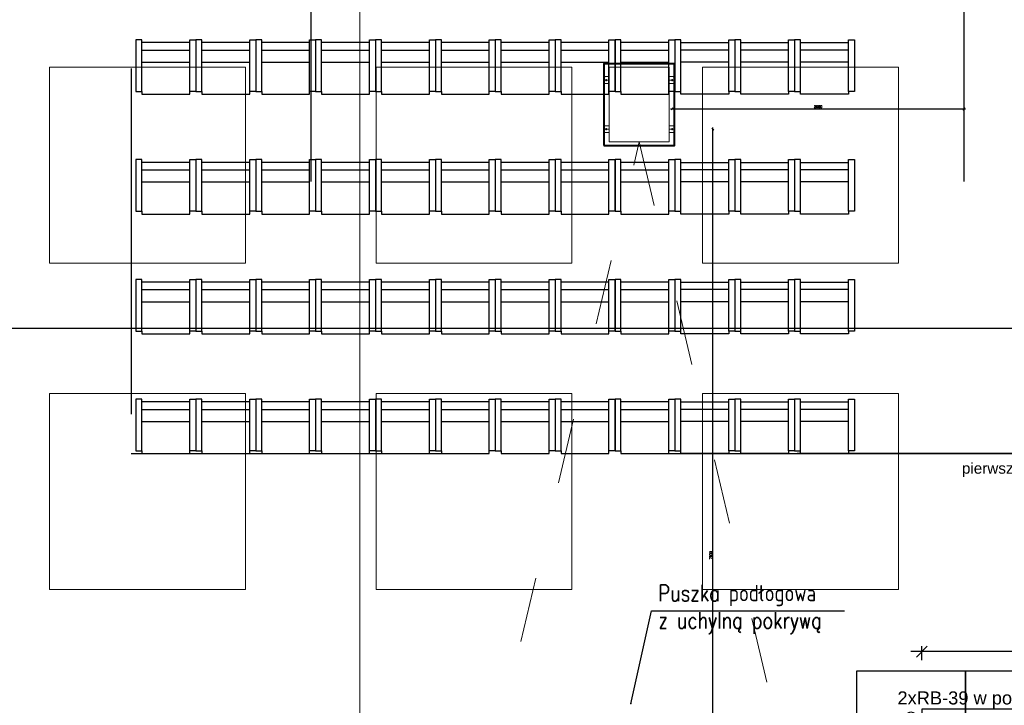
# Model space of a CAD drawing. Header units: centimetres. Extents: x -228435 to 111511, y -89367 to 428125.
# Tile 50 of 216: x -55213 to -46169, y 43536 to 49836. Entities that reach past the tile are written whole.
import ezdxf
from ezdxf.xclip import XClip

# ---------------------------------------------------------------- set-up
doc = ezdxf.new("R2010")
doc.units = ezdxf.units.CM
doc.header["$LTSCALE"] = 50
doc.header["$XCLIPFRAME"] = 0
doc.header["$PDMODE"] = 35
doc.header["$PDSIZE"] = 0.1
for name, pattern in [('0_II 10 sal$0$HIDDEN', [9.525, 6.35, -3.175]), ('CENTER', [2, 1.25, -0.25, 0.25, -0.25]), ('DASHDOT2', [12.7, 6.35, -3.175, 0, -3.175]), ('HIDDEN2', [4.7625, 3.175, -1.5875]), ('HIDDENX2', [19.05, 12.7, -6.35]), ('Kondygnacja -1$0$ACAD_ISO03W100', [30, 12, -18])]:
    doc.linetypes.add(name, pattern=pattern)
doc.layers.get('0').update_dxf_attribs({"color": 8})
doc.layers.get('DEFPOINTS').update_dxf_attribs({"color": 8})
for name, color, linetype in [('0_II 10 sal$0$ARCH_SIEDZENIA', 8, 'Continuous'), ('0_II 10 sal$0$ARCH_WYPOSAŻENIE_INNE', 8, 'Continuous'), ('ARCH_INFO_KŁADY ŚCIAN', 8, 'HIDDEN2'), ('ARCH_INFO_OPISY', 8, 'Continuous'), ('ARCH_INFO_OSIE_IST', 8, 'DASHDOT2'), ('Kondygnacja -1$0$ARCH_WYPOSAŻENIE_INNE', 8, 'Continuous'), ('Osie rzutów$0$ARCH_INFO_OSIE_OPISY_IST', 8, 'Continuous'), ('RYSUNKOWE_XREF', 8, 'Continuous')]:
    doc.layers.add(name, color=color, linetype=linetype)
for name, color, linetype, lineweight in [('_SP KORYTA', 8, 'Continuous', 25), ('ARCH_SUFITY_PODWIESZANE', 8, 'HIDDENX2', 9), ('osie', 8, 'CENTER', 13), ('SYSTEMY AV', 8, 'Continuous', 13)]:
    doc.layers.add(name, color=color, linetype=linetype, lineweight=lineweight)
doc.styles.add('Arial', font='ARIAL.TTF')
doc.styles.add('Romans', font='Romans.shx')
doc.styles.add('ROMANS-50-CM', font='romans.shx', dxfattribs={"width": 0.8, "height": 10})
doc.dimstyles.new('ISO-25', dxfattribs={"dimtxt": 2.5, "dimasz": 2.5, "dimexe": 1.25, "dimexo": 0.625, "dimtad": 1, "dimtxsty": 'Standard', "dimcen": 2.5, "dimadec": 0, "dimazin": 0, "dimtfac": 1, "dimtmove": 0, "dimatfit": 3, "dimfxl": 0, "dimarcsym": 0})
doc.dimstyles.new('Wymiary 1-100', dxfattribs={"dimtxt": 12, "dimasz": 10, "dimexe": 5, "dimexo": 0, "dimgap": 4, "dimtad": 1, "dimrnd": 0.5, "dimzin": 12, "dimdsep": 46, "dimtxsty": 'Romans', "dimblk": 'OBLIQUE', "dimcen": 10, "dimdle": 10, "dimclrt": 55, "dimazin": 0, "dimtfac": 1, "dimtmove": 1, "dimatfit": 3, "dimfxl": 0, "dimtolj": 1, "dimtzin": 0, "dimarcsym": 0})
doc.dimstyles.new('Wymiary 1-200', dxfattribs={"dimtxt": 22, "dimasz": 20, "dimexe": 10, "dimexo": 0, "dimgap": 8, "dimtad": 1, "dimrnd": 0.5, "dimzin": 12, "dimdsep": 46, "dimtxsty": 'Romans', "dimblk": 'OBLIQUE', "dimcen": 0.5, "dimdle": 15, "dimclrt": 55, "dimazin": 0, "dimtfac": 1, "dimtmove": 1, "dimatfit": 3, "dimfxl": 0, "dimtolj": 1, "dimtzin": 0, "dimarcsym": 0})

# ---------------------------------------------------------------- blocks, each defined once
blk = doc.blocks.new('SU Lampy kwadratowe +0')
at = {"layer": 'ARCH_SUFITY_PODWIESZANE', "ltscale": 2.5}
for points in [[(6620, 9440), (6800, 9440), (6800, 9260), (6620, 9260)], [(6920, 9440), (7100, 9440), (7100, 9260), (6920, 9260)], [(7220, 9440), (7400, 9440), (7400, 9260), (7220, 9260)], [(6620, 9140), (6800, 9140), (6800, 8960), (6620, 8960)], [(6920, 9140), (7100, 9140), (7100, 8960), (6920, 8960)], [(7220, 9140), (7400, 9140), (7400, 8960), (7220, 8960)]]:
    blk.add_lwpolyline(points, close=True, dxfattribs=at)
blk = doc.blocks.new('Linie kładów 0')
at = {"layer": 'ARCH_INFO_KŁADY ŚCIAN', "ltscale": 10, "const_width": 1}
blk.add_lwpolyline([(6905.02, 5618.71), (6905.02, 11674.11)], dxfattribs=at)
blk = doc.blocks.new('-1 dzien I$0$Miejsce_siedzące_2d')
at = {"color": 0, "linetype": 'ByBlock', "lineweight": -2}
for p, q in [((-26.4, 27.1), (26.4, 27.1)), ((-26.4, 12.5), (26.4, 12.5))]:
    blk.add_line(p, q, dxfattribs=at)
for points in [[(-26.4, 62.7), (-26.4, 0), (-33, 0), (-33, 62.7), (-26.4, 62.7), (-26.4, 66), (26.4, 66), (26.4, 62.7), (26.4, 0), (33, 0), (33, 62.7), (26.4, 62.7)], [(26.4, 3.3), (-26.4, 3.3)]]:
    blk.add_lwpolyline(points, dxfattribs=at)
blk = doc.blocks.new('_Oblique')
at = {"color": 0, "linetype": 'ByBlock', "lineweight": -2}
blk.add_line((-0.5, -0.5), (0.5, 0.5), dxfattribs=at)
blk = doc.blocks.new('*D1262')
at = {"color": 0, "lineweight": -2}
for p, q in [((826.77, 170.1), (826.77, -9.9)), ((818.77, 160.1), (831.77, 160.1)), ((818.77, 0.1), (831.77, 0.1))]:
    blk.add_line(p, q, dxfattribs=at)
at = {"layer": 'DEFPOINTS', "color": 0, "lineweight": 40}
for p in [(799.99, 160.1), (799.18, 0.1), (826.77, 0.1)]:
    blk.add_point(p, dxfattribs=at)
at = {"color": 0, "lineweight": -2, "xscale": 10, "yscale": 10, "zscale": 10}
for p, rotation in [((826.77, 160.1), 90), ((826.77, 0.1), 270)]:
    blk.add_blockref('_Oblique', p, dxfattribs=dict(at, rotation=rotation))
at = {"color": 55, "insert": (816.77, 80.1), "char_height": 12, "attachment_point": 5, "rotation": 90, "style": 'Romans'}
blk.add_mtext('\\A1;160', dxfattribs=at)
blk = doc.blocks.new('*D1263')
at = {"color": 0, "lineweight": -2}
for p, q in [((850.46, 290.1), (850.46, -9.9)), ((842.46, 280.1), (855.46, 280.1)), ((842.46, 0.1), (855.46, 0.1))]:
    blk.add_line(p, q, dxfattribs=at)
at = {"layer": 'DEFPOINTS', "color": 0, "lineweight": 40}
for p in [(800.82, 280.1), (800, 0.1), (850.46, 0.1)]:
    blk.add_point(p, dxfattribs=at)
at = {"color": 0, "lineweight": -2, "xscale": 10, "yscale": 10, "zscale": 10}
for p, rotation in [((850.46, 280.1), 90), ((850.46, 0.1), 270)]:
    blk.add_blockref('_Oblique', p, dxfattribs=dict(at, rotation=rotation))
at = {"color": 55, "insert": (840.46, 140.1), "char_height": 12, "attachment_point": 5, "rotation": 90, "style": 'Romans'}
blk.add_mtext('\\A1;280', dxfattribs=at)
blk = doc.blocks.new('*D1264')
at = {"color": 0, "lineweight": -2}
for p, q in [((826.77, 255.07), (826.77, 150.1)), ((818.77, 245.07), (831.77, 245.07)), ((818.77, 160.1), (831.77, 160.1))]:
    blk.add_line(p, q, dxfattribs=at)
at = {"layer": 'DEFPOINTS', "color": 0, "lineweight": 40}
for p in [(799.99, 245.07), (799.99, 160.1), (826.77, 160.1)]:
    blk.add_point(p, dxfattribs=at)
at = {"color": 0, "lineweight": -2, "xscale": 10, "yscale": 10, "zscale": 10}
for p, rotation in [((826.77, 245.07), 90), ((826.77, 160.1), 270)]:
    blk.add_blockref('_Oblique', p, dxfattribs=dict(at, rotation=rotation))
at = {"color": 55, "insert": (816.77, 202.59), "char_height": 12, "attachment_point": 5, "rotation": 90, "style": 'Romans'}
blk.add_mtext('\\A1;85', dxfattribs=at)
blk = doc.blocks.new('*D1267')
at = {"color": 0, "lineweight": -2}
for p, q in [((665.06, 247.6), (665.06, -10)), ((657.06, 237.6), (670.06, 237.6)), ((657.06, 0), (670.06, 0))]:
    blk.add_line(p, q, dxfattribs=at)
at = {"layer": 'DEFPOINTS', "color": 0, "lineweight": 40}
for p in [(650, 237.6), (647.1, 0), (665.06, 0)]:
    blk.add_point(p, dxfattribs=at)
at = {"color": 0, "lineweight": -2, "xscale": 10, "yscale": 10, "zscale": 10}
for p, rotation in [((665.06, 237.6), 90), ((665.06, 0), 270)]:
    blk.add_blockref('_Oblique', p, dxfattribs=dict(at, rotation=rotation))
at = {"color": 55, "insert": (655.06, 118.8), "char_height": 12, "attachment_point": 5, "rotation": 90, "style": 'Romans'}
blk.add_mtext('\\A1;237.5', dxfattribs=at)
blk = doc.blocks.new('*D1268')
at = {"color": 0, "lineweight": -2}
for p, q in [((690, 317.82), (810, 317.82)), ((700, 309.82), (700, 322.82)), ((800, 309.82), (800, 322.82))]:
    blk.add_line(p, q, dxfattribs=at)
at = {"layer": 'DEFPOINTS', "color": 0, "lineweight": 40}
for p in [(800, 317.82), (700, 280.1), (800, 280.1)]:
    blk.add_point(p, dxfattribs=at)
at = {"color": 0, "lineweight": -2, "xscale": 10, "yscale": 10, "zscale": 10, "rotation": 180}
blk.add_blockref('_Oblique', (700, 317.82), dxfattribs=at)
at = {"color": 0, "lineweight": -2, "xscale": 10, "yscale": 10, "zscale": 10}
blk.add_blockref('_Oblique', (800, 317.82), dxfattribs=at)
at = {"color": 55, "insert": (750, 327.82), "char_height": 12, "attachment_point": 5, "style": 'Romans'}
blk.add_mtext('\\A1;100', dxfattribs=at)
blk = doc.blocks.new('*D1269')
at = {"color": 0, "lineweight": -2}
for p, q in [((700, 290.03), (700, 303.03)), ((750, 290.03), (750, 303.03)), ((760, 298.03), (690, 298.03))]:
    blk.add_line(p, q, dxfattribs=at)
at = {"layer": 'DEFPOINTS', "color": 0, "lineweight": 40}
for p in [(700, 298.03), (700, 237.6), (750, 237.6)]:
    blk.add_point(p, dxfattribs=at)
at = {"color": 0, "lineweight": -2, "xscale": 10, "yscale": 10, "zscale": 10, "rotation": 180}
blk.add_blockref('_Oblique', (700, 298.03), dxfattribs=at)
at = {"color": 0, "lineweight": -2, "xscale": 10, "yscale": 10, "zscale": 10}
blk.add_blockref('_Oblique', (750, 298.03), dxfattribs=at)
at = {"color": 55, "insert": (725, 308.03), "char_height": 12, "attachment_point": 5, "style": 'Romans'}
blk.add_mtext('\\A1;50', dxfattribs=at)
blk = doc.blocks.new('*D1270')
at = {"color": 0, "lineweight": -2}
for p, q in [((400, 290.03), (400, 303.03)), ((640, 290.03), (640, 303.03)), ((390, 298.03), (650, 298.03))]:
    blk.add_line(p, q, dxfattribs=at)
at = {"layer": 'DEFPOINTS', "color": 0, "lineweight": 40}
for p in [(640, 298.03), (400, 245.1), (640, 245.1)]:
    blk.add_point(p, dxfattribs=at)
at = {"color": 0, "lineweight": -2, "xscale": 10, "yscale": 10, "zscale": 10, "rotation": 180}
blk.add_blockref('_Oblique', (400, 298.03), dxfattribs=at)
at = {"color": 0, "lineweight": -2, "xscale": 10, "yscale": 10, "zscale": 10}
blk.add_blockref('_Oblique', (640, 298.03), dxfattribs=at)
at = {"color": 55, "insert": (520, 308.03), "char_height": 12, "attachment_point": 5, "style": 'Romans'}
blk.add_mtext('\\A1;240', dxfattribs=at)
blk = doc.blocks.new('*D1265')
at = {"color": 0, "lineweight": -2}
for p, q in [((850.46, 490.1), (850.46, 270.1)), ((842.46, 480.1), (855.46, 480.1)), ((858.46, 280.1), (845.46, 280.1))]:
    blk.add_line(p, q, dxfattribs=at)
at = {"layer": 'DEFPOINTS', "color": 0, "lineweight": 40}
for p in [(785.33, 480.1), (850.46, 280.1), (862.35, 280.1)]:
    blk.add_point(p, dxfattribs=at)
at = {"color": 0, "lineweight": -2, "xscale": 10, "yscale": 10, "zscale": 10}
for p, rotation in [((850.46, 480.1), 90), ((850.46, 280.1), 270)]:
    blk.add_blockref('_Oblique', p, dxfattribs=dict(at, rotation=rotation))
at = {"color": 55, "insert": (840.46, 380.1), "char_height": 12, "attachment_point": 5, "rotation": 90, "style": 'Romans'}
blk.add_mtext('\\A1;200', dxfattribs=at)
blk = doc.blocks.new('*D1266')
at = {"color": 0, "lineweight": -2}
for p, q in [((160, 290.03), (160, 303.03)), ((400, 290.03), (400, 303.03)), ((410, 298.03), (150, 298.03))]:
    blk.add_line(p, q, dxfattribs=at)
at = {"layer": 'DEFPOINTS', "color": 0, "lineweight": 40}
for p in [(160, 298.03), (160, 245.1), (400, 245.1)]:
    blk.add_point(p, dxfattribs=at)
at = {"color": 0, "lineweight": -2, "xscale": 10, "yscale": 10, "zscale": 10, "rotation": 180}
blk.add_blockref('_Oblique', (160, 298.03), dxfattribs=at)
at = {"color": 0, "lineweight": -2, "xscale": 10, "yscale": 10, "zscale": 10}
blk.add_blockref('_Oblique', (400, 298.03), dxfattribs=at)
at = {"color": 55, "insert": (280, 308.03), "char_height": 12, "attachment_point": 5, "style": 'Romans'}
blk.add_mtext('\\A1;240', dxfattribs=at)
blk = doc.blocks.new('cahbir 0')
at = {"layer": '_SP KORYTA', "style": 'Arial'}
blk.add_text('2xRB-39 w posadzce', height=12, dxfattribs=at).set_placement((-6151.04, 3974.37, -630))
blk = doc.blocks.new('A$C45FE2F59')
for p, q in [((0, 700), (-280, 700)), ((0, 700), (280, 700)), ((-324, 607.5), (-319, 612.5)), ((-324, 552.5), (-324, 607.5)), ((-284, 612.5), (-319, 612.5)), ((284, 612.5), (319, 612.5)), ((324, 607.5), (319, 612.5)), ((324, 552.5), (324, 607.5)), ((-324, 552.5), (-319, 547.5)), ((-284, 547.5), (-319, 547.5)), ((284, 547.5), (319, 547.5)), ((324, 552.5), (319, 547.5)), ((-324, 147.5), (-319, 152.5)), ((-324, 147.5), (-324, 92.5)), ((-324, 92.5), (-319, 87.5)), ((-284, 152.5), (-319, 152.5)), ((284, 152.5), (319, 152.5)), ((324, 147.5), (319, 152.5)), ((324, 92.5), (319, 87.5)), ((324, 147.5), (324, 92.5)), ((-284, 87.5), (-319, 87.5)), ((0, 0), (-280, 0)), ((0, 0), (280, 0)), ((284, 87.5), (319, 87.5)), ((45.3, 0), (-280, 0)), ((-277, 0), (277, 0)), ((280, 0), (127, 0))]:
    blk.add_line(p, q)
blk.add_lwpolyline([(-280, 700), (280, 700), (280, 0), (-280, 0)], close=True)
for centre, radius in [((-309, 580), 5.5), ((-309, 580), 5), ((309, 580), 5.5), ((309, 580), 5), ((-309, 120), 5.5), ((-309, 120), 5), ((309, 120), 5.5), ((309, 120), 5)]:
    blk.add_circle(centre, radius)
at = {"layer": 'osie'}
for p, q in [((-280, 580), (-329.6, 580)), ((-309, 580), (-309, 590)), ((-309, 580), (-309, 570)), ((280, 580), (329.6, 580)), ((309, 580), (309, 590)), ((309, 580), (309, 570)), ((-280, 120), (-329.6, 120)), ((-309, 120), (-309, 130)), ((-309, 120), (-309, 110)), ((280, 120), (329.6, 120)), ((309, 120), (309, 130)), ((309, 120), (309, 110))]:
    blk.add_line(p, q, dxfattribs=at)
blk = doc.blocks.new('0_II 10 sal$0$Miejsce_siedzące_2d')
at = {"color": 0, "linetype": 'ByBlock', "lineweight": -2}
for p, q in [((-26.4, 27.1), (26.4, 27.1)), ((-26.4, 12.5), (26.4, 12.5))]:
    blk.add_line(p, q, dxfattribs=at)
for points in [[(-26.4, 62.7), (-26.4, 0), (-33, 0), (-33, 62.7), (-26.4, 62.7), (-26.4, 66), (26.4, 66), (26.4, 62.7), (26.4, 0), (33, 0), (33, 62.7), (26.4, 62.7)], [(26.4, 3.3), (-26.4, 3.3)]]:
    blk.add_lwpolyline(points, dxfattribs=at)
blk = doc.blocks.new('Osie rzutów')
at = {"layer": 'ARCH_INFO_OSIE_IST', "ltscale": 10}
for p, q in [((6860, 12510), (6860, 4623.26)), ((7460, 12510), (7460, 4623.26)), ((4436.04, 9200), (15156.54, 9200))]:
    blk.add_line(p, q, dxfattribs=at)
blk = doc.blocks.new('A$C6FDA0163')
at = {"layer": 'RYSUNKOWE_XREF'}
blk.add_blockref('Osie rzutów', (-10460.03, -9819.05, -630), dxfattribs=at)
blk = doc.blocks.new('*D1190')
at = {"layer": 'DEFPOINTS', "color": 0, "lineweight": 40}
for p in [(-49220, 48830, 6300), (-48846.1, 48830), (-47842, 41000, 6300)]:
    blk.add_point(p, dxfattribs=at)
at = {"layer": 'SYSTEMY AV', "color": 0, "lineweight": -2}
for p, q in [((-48846.1, 40985), (-48846.1, 48845)), ((-48837.7, 48830), (-48836.1, 48830)), ((-48852, 41000), (-48856.1, 41000))]:
    blk.add_line(p, q, dxfattribs=at)
at = {"layer": 'SYSTEMY AV', "color": 0, "lineweight": -2, "xscale": 20, "yscale": 20, "zscale": 20}
for p, rotation in [((-48846.1, 48830), 90), ((-48846.1, 41000), 270)]:
    blk.add_blockref('_Oblique', p, dxfattribs=dict(at, rotation=rotation))
at = {"layer": 'SYSTEMY AV', "color": 55, "lineweight": 40, "insert": (-48865.1, 44915), "char_height": 22, "attachment_point": 5, "rotation": 90, "style": 'Romans'}
blk.add_mtext('\\A1;7830', dxfattribs=at)
blk = doc.blocks.new('*D1191')
at = {"layer": 'DEFPOINTS', "color": 0, "lineweight": 40}
for p in [(-46540, 49017.1), (-49220, 48830, 6300), (-46540, 48830, 6300)]:
    blk.add_point(p, dxfattribs=at)
at = {"layer": 'SYSTEMY AV', "color": 0, "lineweight": -2}
for p, q in [((-49220, 49026.3), (-49220, 49027.1)), ((-46540, 49026.3), (-46540, 49027.1)), ((-49235, 49017.1), (-46525, 49017.1))]:
    blk.add_line(p, q, dxfattribs=at)
at = {"layer": 'SYSTEMY AV', "color": 0, "lineweight": -2, "xscale": 20, "yscale": 20, "zscale": 20, "rotation": 180}
blk.add_blockref('_Oblique', (-49220, 49017.1), dxfattribs=at)
at = {"layer": 'SYSTEMY AV', "color": 0, "lineweight": -2, "xscale": 20, "yscale": 20, "zscale": 20}
blk.add_blockref('_Oblique', (-46540, 49017.1), dxfattribs=at)
at = {"layer": 'SYSTEMY AV', "color": 55, "lineweight": 40, "insert": (-47880, 49036.1), "char_height": 22, "attachment_point": 5, "style": 'Romans'}
blk.add_mtext('\\A1;2680', dxfattribs=at)
blk = doc.blocks.new('A$C1D9A4D4F')
at = {"linetype": 'HIDDEN2', "ltscale": 10}
blk.add_line((865.947, 480.095), (45.603, 480.095), dxfattribs=at)
for points in [[(450, 237.595), (390.15, 347.09), (261.727, 347.09)], [(735.036, 237.595), (675.186, 347.09), (546.763, 347.09)]]:
    blk.add_lwpolyline(points)
for points in [[(100, 0.095), (200, 0.095), (200, 280.095), (100, 280.095)], [(200, 0.095), (300, 0.095), (300, 280.095), (200, 280.095)], [(300, 0.095), (400, 0.095), (400, 280.095), (300, 280.095)], [(400, 0.095), (500, 0.095), (500, 280.095), (400, 280.095)], [(500, 0.095), (600, 0.095), (600, 280.095), (500, 280.095)], [(600, 0.095), (700, 0.095), (700, 280.095), (600, 280.095)], [(700, 0.095), (800, 0.095), (800, 280.095), (700, 280.095)], [(160, 160.105), (400, 160.105), (400, 245.105), (160, 245.105)], [(640, 160.105), (400, 160.105), (400, 245.105), (640, 245.105)], [(435.036, 222.41), (465.036, 222.41), (465.036, 252.41), (435.036, 252.41)], [(699.995, 160.068), (799.995, 160.068), (799.995, 245.068), (699.995, 245.068)], [(735.036, 222.41), (765.036, 222.41), (765.036, 252.41), (735.036, 252.41)]]:
    blk.add_lwpolyline(points, close=True)
for centre in [(150, 237.595), (250, 237.595), (350, 237.595), (450, 237.595), (550, 237.595), (650, 237.595), (750, 237.595)]:
    blk.add_circle(centre, 5)
at = {"xscale": -0.8328285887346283, "yscale": 0.7571168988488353}
for p in [(220.104, 103.298), (340.104, 103.298), (460.104, 103.298), (580.104, 103.298)]:
    blk.add_blockref('-1 dzien I$0$Miejsce_siedzące_2d', p, dxfattribs=at)
at = {"char_height": 10}
for s, insert, width, attachment_point in [('{\\fArial|b0|i0|c238|p34;pierwszy rząd kszeseł widowni w odległości 2m od prezydium}', (196.872, 471.491), 438.57038, 1), ('{\\fArial|b0|i0|c238|p34;przepust rewizyjny w podeście}', (379.748, 360.49), 126.29964, 3), ('{\\fArial|b0|i0|c238|p34;skrzynka przyłaczeniowa w podłodze}', (549.677, 360.512), 126.29964, 1), ('{\\fArial|b0|i0|c238|p34;stół prezydialny}', (248.549, 200.538), 195.97774, 1), ('{\\fArial|b0|i0|c238|p34;stół prezydialny}', (460.838, 200.538), 195.97774, 1), ('{\\fArial|b0|i0|c238|p34;mównica}', (721.593, 200.538), 195.97774, 1)]:
    blk.add_mtext(s, dxfattribs=dict(at, insert=insert, width=width, attachment_point=attachment_point))
for base, p1, p2, angle, picture, middle in [((850.458, 280.095), (785.329, 480.095), (862.355, 280.095), 90, '*D1265', (840.458, 380.095)), ((160, 298.034), (400, 245.105), (160, 245.105), 180, '*D1266', (280, 308.034)), ((850.458, 0.095), (800.816, 280.095), (800, 0.095), 90, '*D1263', (840.458, 140.095)), ((826.773, 160.105), (799.995, 245.068), (799.995, 160.105), 90, '*D1264', (816.773, 202.587)), ((665.0617, 0), (650, 237.5954), (647.1012, 0), 90, '*D1267', (655.0617, 118.7977)), ((826.773, 0.095), (799.995, 160.105), (799.179, 0.095), 90, '*D1262', (816.773, 80.1))]:
    dim = blk.add_linear_dim(base=base, p1=p1, p2=p2, angle=angle, dimstyle='Wymiary 1-100')
    dim.commit()
    dim.dimension.update_dxf_attribs({"geometry": picture, "text_midpoint": middle})
for base, p1, p2, picture, middle in [((800, 317.824), (700, 280.095), (800, 280.095), '*D1268', (750, 327.824)), ((640, 298.034), (400, 245.105), (640, 245.105), '*D1270', (520, 308.034)), ((700, 298.034), (750, 237.595), (700, 237.595), '*D1269', (725, 308.034))]:
    dim = blk.add_linear_dim(base=base, p1=p1, p2=p2, dimstyle='Wymiary 1-100')
    dim.commit()
    dim.dimension.update_dxf_attribs({"geometry": picture, "text_midpoint": middle})

msp = doc.modelspace()

# ---------------------------------------------------------------- linework, layer by layer
at = {"layer": '0_II 10 sal$0$ARCH_WYPOSAŻENIE_INNE', "linetype": '0_II 10 sal$0$HIDDEN', "ltscale": 10, "elevation": 630}
msp.add_lwpolyline([(-54189.42543, 63674.42543), (-54189.42543, 45850), (-48370, 45850), (-48370, 45850), (-44940, 45850), (-44940, 45850), (-36690, 45850), (-36690, 45850), (-35865, 45850), (-35865.57457, 51369.42543), (-36170.57457, 51369.42543), (-36170.57457, 54630.57457), (-35865.57457, 54630.57457), (-35865.57457, 63369.42543), (-36170.57457, 63369.42543), (-36170.57457, 63674.42543), (-44909.42543, 63674.42543), (-44909.42543, 63369.42543), (-48170.57457, 63369.42543), (-48170.57457, 63674.42543)], close=True, dxfattribs=at)
at = {"layer": 'SYSTEMY AV', "lineweight": 40, "elevation": 630}
msp.add_lwpolyline([(-49847.82, 48680.4), (-49197.82, 48680.4), (-49197.82, 49430.4), (-49847.82, 49430.4)], close=True, dxfattribs=at)
at = {"layer": 'SYSTEMY AV', "linetype": 'Kondygnacja -1$0$ACAD_ISO03W100', "elevation": 630}
msp.add_lwpolyline([(-51301.25598, 41201.49701), (-49522.82, 48712.4), (-47746.38227, 41201.49393)], dxfattribs=at)

# ---------------------------------------------------------------- block references
at = {"xscale": 10, "yscale": 10, "zscale": 10}
msp.add_blockref('cahbir 0', (14360, 3800.00982, 630), dxfattribs=at)
ref = msp.add_blockref('A$C6FDA0163', (-16540, 53190.5, 630), dxfattribs=dict(xscale=10, yscale=10, zscale=10))
XClip(ref).set_block_clipping_path([(-400.031931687, -2219.05), (399.968068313, 380.95)])
at = {"layer": '0_II 10 sal$0$ARCH_SIEDZENIA', "linetype": 'Continuous', "lineweight": -3, "yscale": 7.571168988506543, "zscale": 10, "rotation": 179.9999999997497}
for p, xscale in [((-53870, 49650, -5970), -8.328285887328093), ((-53320, 49650, -5970), -8.328285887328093), ((-52770, 49650, -5970), -8.328285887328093), ((-52220, 49650, -5970), -8.328285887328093), ((-51670, 49650, -5970), -8.328285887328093), ((-51120, 49650, -5970), -8.328285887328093), ((-50570, 49650, -5970), -8.328285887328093), ((-50020, 49650, -5970), -8.328285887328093), ((-49470, 49650, -5970), -8.328285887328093), ((-48920, 49650, -5970), 8.328285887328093), ((-48370, 49650, -5970), 8.328285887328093), ((-47820, 49650, -5970), 8.328285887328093), ((-53870, 48550, -5970), -8.328285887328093), ((-53870, 48550, -5970), -8.328285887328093), ((-53320, 48550, -5970), -8.328285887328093), ((-53320, 48550, -5970), -8.328285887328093), ((-52770, 48550, -5970), -8.328285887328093), ((-52770, 48550, -5970), -8.328285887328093), ((-52220, 48550, -5970), -8.328285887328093), ((-52220, 48550, -5970), -8.328285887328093), ((-51670, 48550, -5970), -8.328285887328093), ((-51670, 48550, -5970), -8.328285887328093), ((-51120, 48550, -5970), -8.328285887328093), ((-51120, 48550, -5970), -8.328285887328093), ((-50570, 48550, -5970), -8.328285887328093), ((-50570, 48550, -5970), -8.328285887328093), ((-50020, 48550, -5970), -8.328285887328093), ((-50020, 48550, -5970), -8.328285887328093), ((-49470, 48550, -5970), -8.328285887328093), ((-49470, 48550, -5970), -8.328285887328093), ((-48920, 48550, -5970), 8.328285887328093), ((-48920, 48550, -5970), 8.328285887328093), ((-48370, 48550, -5970), 8.328285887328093), ((-48370, 48550, -5970), 8.328285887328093), ((-47820, 48550, -5970), 8.328285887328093), ((-47820, 48550, -5970), 8.328285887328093), ((-53870, 47450, -5970), -8.328285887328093), ((-53320, 47450, -5970), -8.328285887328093), ((-52770, 47450, -5970), -8.328285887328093), ((-52220, 47450, -5970), -8.328285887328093), ((-51670, 47450, -5970), -8.328285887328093), ((-51120, 47450, -5970), -8.328285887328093), ((-50570, 47450, -5970), -8.328285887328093), ((-50020, 47450, -5970), -8.328285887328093), ((-49470, 47450, -5970), -8.328285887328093), ((-48920, 47450, -5970), 8.328285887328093), ((-48370, 47450, -5970), 8.328285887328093), ((-47820, 47450, -5970), 8.328285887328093), ((-53870, 46350, -5970), -8.328285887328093), ((-53320, 46350, -5970), -8.328285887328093), ((-52770, 46350, -5970), -8.328285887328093), ((-52220, 46350, -5970), -8.328285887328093), ((-51670, 46350, -5970), -8.328285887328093), ((-51120, 46350, -5970), -8.328285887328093), ((-50570, 46350, -5970), -8.328285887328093), ((-50020, 46350, -5970), -8.328285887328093), ((-49470, 46350, -5970), -8.328285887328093), ((-48920, 46350, -5970), 8.328285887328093), ((-48370, 46350, -5970), 8.328285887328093), ((-47820, 46350, -5970), 8.328285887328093)]:
    msp.add_blockref('0_II 10 sal$0$Miejsce_siedzące_2d', p, dxfattribs=dict(at, xscale=xscale))
at = {"layer": 'ARCH_INFO_KŁADY ŚCIAN', "xscale": 10, "yscale": 10, "zscale": 10}
msp.add_blockref('Linie kładów 0', (-121140, -45000, 630), dxfattribs=at)
at = {"layer": 'ARCH_SUFITY_PODWIESZANE', "ltscale": 2.5, "xscale": 10, "yscale": 10, "zscale": 10}
msp.add_blockref('SU Lampy kwadratowe +0', (-121140, -45000, -5670), dxfattribs=at)
at = {"layer": 'Kondygnacja -1$0$ARCH_WYPOSAŻENIE_INNE', "xscale": 10, "yscale": 10, "zscale": 10}
msp.add_blockref('A$C1D9A4D4F', (-48526.74351, 41049.04612, 630), dxfattribs=at)
at = {"layer": 'Osie rzutów$0$ARCH_INFO_OSIE_OPISY_IST', "xscale": 10, "yscale": 10, "zscale": 10}
msp.add_blockref('Osie rzutów', (-121140, -45000, 630), dxfattribs=at)
at = {"layer": 'SYSTEMY AV', "xscale": 0.9799999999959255, "yscale": 0.9799999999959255, "zscale": 0.9799999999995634}
msp.add_blockref('A$C45FE2F59', (-49522.82, 48712.4, 630), dxfattribs=at)

# ---------------------------------------------------------------- texts
at = {"layer": 'ARCH_INFO_OPISY', "insert": (-49346.84965, 44641.93033, 630), "char_height": 150, "width": 6265.3267976, "attachment_point": 1, "style": 'ROMANS-50-CM'}
msp.add_mtext('Puszka podłogowa\\Pz uchylną pokrywą', dxfattribs=at)

# ---------------------------------------------------------------- dimensions: what is measured, and where the dimension line sits
at = {"layer": 'SYSTEMY AV', "lineweight": 40}
dim = msp.add_linear_dim(base=(-46540, 49017.1232, -5670), p1=(-49220, 48830, 630), p2=(-46540, 48830, 630), dimstyle='Wymiary 1-200', dxfattribs=at)
dim.commit()
dim.dimension.update_dxf_attribs({"geometry": '*D1191', "text_midpoint": (-47880, 49036.1232, -5670)})
dim = msp.add_linear_dim(base=(-48846.09051, 48830, -5670), p1=(-47842.04358, 41000, 630), p2=(-49220, 48830, 630), angle=90, dimstyle='Wymiary 1-200', dxfattribs=at)
dim.commit()
dim.dimension.update_dxf_attribs({"geometry": '*D1190', "text_midpoint": (-48865.09051, 44915, -5670)})

# ---------------------------------------------------------------- leaders
at = {"layer": 'ARCH_INFO_OPISY'}
msp.add_leader([(-49598.26485, 43548.85784, 630), (-49409.18522, 44404.00344, 630), (-47638.34618, 44404.00344, 630)], dimstyle='ISO-25', override={"dimscale": 5, "dimasz": 2, "dimtad": 0, "dimldrblk": 'Dot'}, dxfattribs=at)

doc.saveas('drawing.dxf')
